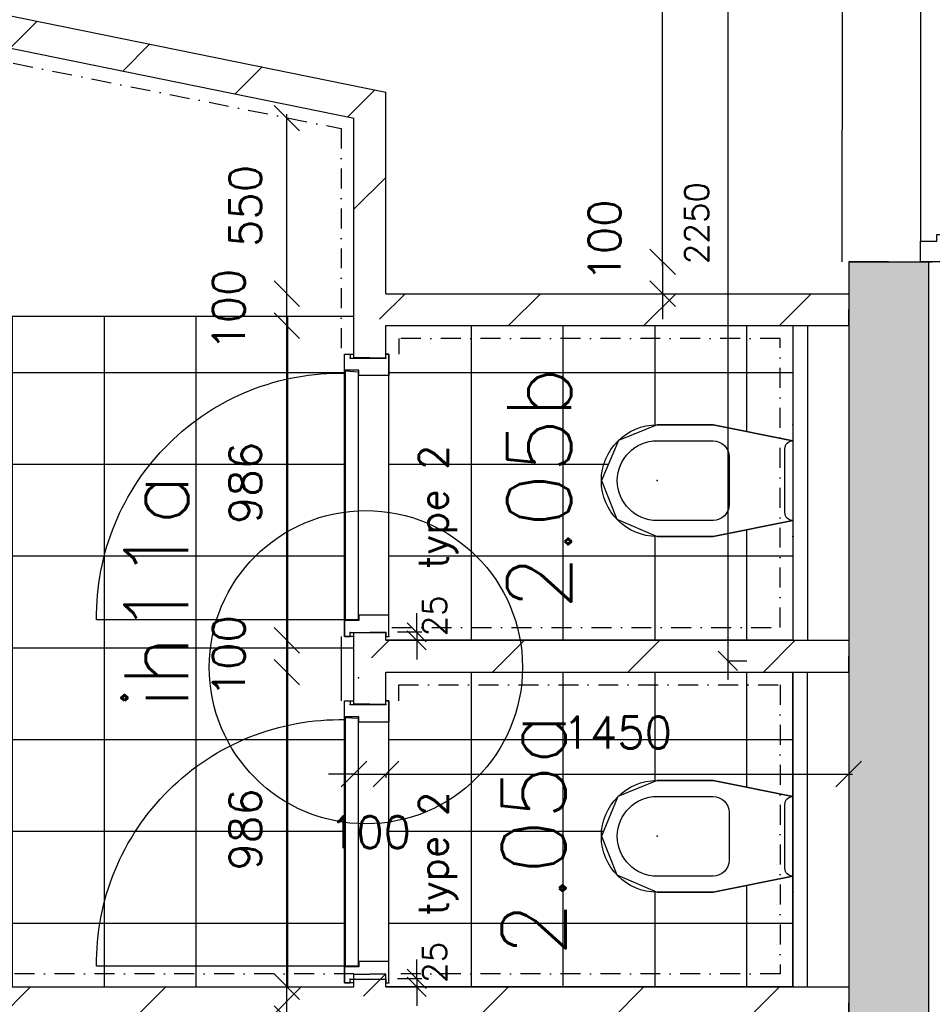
# Model space of a CAD drawing. Extents: x 7198 to 172353, y -998 to 131648.
# Tile 50 of 66: x 38260 to 41119, y 81971 to 85055. Entities that reach past the tile are written whole.
import ezdxf
from ezdxf.enums import TextEntityAlignment as Align

# ---------------------------------------------------------------- set-up
doc = ezdxf.new("R2010")
doc.units = 0
doc.header["$LTSCALE"] = 50
doc.header["$MEASUREMENT"] = 0
doc.header["$PDSIZE"] = -1
doc.linetypes.add('DASHDOT2', pattern=[0.5, 0.25, -0.125, 0, -0.125])
doc.linetypes.add('DIVIDE', pattern=[31.25, 12.5, -6.25, 0, -6.25, 0, -6.25])
doc.layers.get('0').update_dxf_attribs({"linetype": 'CONTINUOUS'})
doc.layers.get('DEFPOINTS').update_dxf_attribs({"linetype": 'CONTINUOUS'})
for name, color, linetype in [('00', 7, 'CONTINUOUS'), ('_DETAILNUMMERS', 4, 'CONTINUOUS'), ('_DETAILNUMMERSTEKST', 4, 'CONTINUOUS'), ('A--A21--_F12--', 7, 'CONTINUOUS'), ('A--A21--_F123-', 9, 'CONTINUOUS'), ('A--A22--_F123-', 9, 'CONTINUOUS'), ('A--L21--', 3, 'CONTINUOUS'), ('A--L21--_F12--', 7, 'CONTINUOUS'), ('A--L22--_F-2--', 7, 'CONTINUOUS'), ('A--L22A2_BINNENWAND', 2, 'CONTINUOUS'), ('A--L31--', 2, 'CONTINUOUS'), ('A--L31A1_BUITENKOZIJN', 1, 'CONTINUOUS'), ('A--L32--_F123-', 1, 'CONTINUOUS'), ('A--L32--_F123-DRAAIR', 7, 'CONTINUOUS'), ('A--L74--', 7, 'CONTINUOUS'), ('A--L74--_F-23-', 7, 'CONTINUOUS'), ('A--M$1A-_F123-', 1, 'CONTINUOUS'), ('A--M1$A-_F123-', 1, 'CONTINUOUS'), ('A--T$1A-_F123-_RNR', 4, 'CONTINUOUS'), ('tegels', 253, 'CONTINUOUS'), ('TEKST_KOZIJNMERK', 2, 'CONTINUOUS'), ('X--LR---_CP', 7, 'CONTINUOUS')]:
    doc.layers.add(name, color=color, linetype=linetype)
doc.styles.add('ALFA-0_25', font='ROMANS')
doc.styles.add('HIEMSTRA', font='romans.shx')
doc.dimstyles.get("Standard").update_dxf_attribs({"dimscale": 40, "dimtxt": 2.5, "dimasz": 2, "dimexe": 0.3, "dimexo": 0.3, "dimgap": 2, "dimtad": 1, "dimdec": 0, "dimzin": 0, "dimdsep": 46, "dimtxsty": 'HIEMSTRA', "dimblk1": 'OBLIQUE', "dimblk2": 'OBLIQUE', "dimsah": 1, "dimcen": -0.09, "dimdle": 0.3, "dimse1": 1, "dimclrd": 2, "dimclre": 2, "dimclrt": 3, "dimadec": 0, "dimazin": 0, "dimtfac": 1, "dimtdec": 4, "dimtofl": 0, "dimtmove": 2, "dimatfit": 3, "dimldrblk": 'OBLIQUE', "dimfxl": 1, "dimtvp": 625, "dimtolj": 1, "dimtzin": 0, "dimarcsym": 0})
doc.dimstyles.new('STANDARD$0', dxfattribs={"dimscale": 50, "dimtxt": 2.5, "dimasz": 2, "dimexe": 2, "dimexo": 0, "dimgap": 2, "dimtad": 1, "dimdec": 0, "dimzin": 0, "dimdsep": 46, "dimtxsty": 'ALFA-0_25', "dimblk1": 'OBLIQUE', "dimblk2": 'OBLIQUE', "dimsah": 1, "dimcen": -3, "dimdle": 2, "dimclrd": 1, "dimclre": 1, "dimclrt": 2, "dimadec": 0, "dimazin": 0, "dimtfac": 0.666667, "dimtofl": 0, "dimtmove": 2, "dimatfit": 3, "dimldrblk": 'OBLIQUE', "dimfxl": 1, "dimtvp": 0.833333, "dimtolj": 1, "dimtzin": 0, "dimarcsym": 0})
pattern_1 = [(45, (-39357.1, -83061.24), (-212.132, 212.132), [])]
pattern_2 = [(45, (-39357.1, -84146.86), (-212.132, 212.132), [])]
pattern_3 = [(45, (-39357.1, -81975.63), (-212.132, 212.132), [])]

# ---------------------------------------------------------------- blocks, each defined once
blk = doc.blocks.new('Q070119-')
at = {"layer": 'X--LR---_CP'}
for p in [(0, 0), (0, 0), (350, 0)]:
    blk.add_point(p, dxfattribs=at)
blk = doc.blocks.new('Q070120-')
at = {"layer": 'X--LR---_CP'}
for p in [(0, 0), (0, 0), (350, 0)]:
    blk.add_point(p, dxfattribs=at)
blk = doc.blocks.new('Q070121-')
at = {"layer": 'X--LR---_CP', "color": 3}
blk.add_point((600, 0), dxfattribs=at)
blk.add_point((600, 0), dxfattribs=at)
blk.add_point((600, 0), dxfattribs=at)
blk = doc.blocks.new('Q070065-')
at = {"layer": 'A--L74--_F-23-', "color": 1, "linetype": 'Continuous'}
for points in [[(125, 0), (175, -250), (175, -425, -1), (-175, -425), (-175, -250), (-125, 0)], [(-125, 0), (125, 0, -0.41), (100, -25), (-100, -25, -0.41), (-125, 0)], [(-75, -200), (75, -200, -0.41), (125, -250), (125, -425, -1), (-125, -425), (-125, -250, -0.41), (-75, -200)]]:
    blk.add_lwpolyline(points, format="xyb", dxfattribs=at)
at = {"layer": 'A--L74--_F-23-', "color": 255}
blk.add_circle((0, 0), 0.0123, dxfattribs=at)
at = {"layer": 'X--LR---_CP'}
for p in [(-125, 0), (-125, 0), (0, -425)]:
    blk.add_point(p, dxfattribs=at)
at = {"layer": 'A--L74--'}
for name, p, rotation in [('Q070120-', (-175, 0), 0.08), ('Q070121-', (0, 0), 270)]:
    blk.add_blockref(name, p, dxfattribs=dict(at, rotation=rotation))
at = {"layer": 'A--L74--', "extrusion": (0, -1, 0)}
blk.add_blockref('Q070119-', (-175, 0), dxfattribs=at)
blk = doc.blocks.new('*U872')
at = {"layer": 'A--A22--_F123-', "linetype": 'Continuous'}
h = blk.add_hatch(dxfattribs=at)
h.set_pattern_fill('ALFALINE', color=256, scale=300, style=0)
h.set_pattern_definition(pattern_1)
h.paths.add_polyline_path([(0, 0), (50, 50), (1500, 50), (1500, 0), (1500, -50), (50, -50)])
at = {"layer": 'A--L22--_F-2--', "color": 3, "linetype": 'Continuous'}
for points in [[(50, 50), (50, 50), (1500, 50), (1500, 0)], [(50, -50), (50, -50), (1500, -50), (1500, 0)]]:
    blk.add_lwpolyline(points, dxfattribs=at)
blk = doc.blocks.new('*U871')
at = {"layer": 'A--A22--_F123-', "linetype": 'Continuous'}
h = blk.add_hatch(dxfattribs=at)
h.set_pattern_fill('ALFALINE', color=256, scale=300, style=0)
h.set_pattern_definition(pattern_2)
h.paths.add_polyline_path([(0, 0), (50, 50), (1500, 50), (1500, 0), (1500, -50), (50, -50)])
at = {"layer": 'A--L22--_F-2--', "color": 3, "linetype": 'Continuous'}
for points in [[(50, 50), (50, 50), (1500, 50), (1500, 0)], [(50, -50), (50, -50), (1500, -50), (1500, 0)]]:
    blk.add_lwpolyline(points, dxfattribs=at)
blk = doc.blocks.new('*U864')
at = {"layer": 'A--A22--_F123-', "linetype": 'Continuous'}
h = blk.add_hatch(dxfattribs=at)
h.set_pattern_fill('ALFALINE', color=256, scale=300, style=0)
h.set_pattern_definition([(45, (-37679.05, -85129.53), (-212.132, 212.132), [])])
h.paths.add_polyline_path([(0, 0), (59, 39), (1728.1, -301), (1678.1, -341.8), (1628.1, -382.7), (39, -59)])
at = {"layer": 'A--L22--_F-2--', "color": 3, "linetype": 'Continuous'}
for points in [[(59, 39), (59, 39), (1728.1, -301), (1728.1, -301)], [(39, -59), (39, -59), (1628.1, -382.7), (1628.1, -382.7)]]:
    blk.add_lwpolyline(points, dxfattribs=at)
blk = doc.blocks.new('*U863')
at = {"layer": 'A--A22--_F123-', "linetype": 'Continuous'}
h = blk.add_hatch(dxfattribs=at)
h.set_pattern_fill('ALFALINE', color=256, scale=300, style=0)
h.set_pattern_definition(pattern_2)
h.paths.add_polyline_path([(0, 0), (-50, 0), (-50, 600), (0, 640.8), (50, 681.7), (50, 50)])
at = {"layer": 'A--L22--_F-2--', "color": 3, "linetype": 'Continuous'}
for points in [[(50, 50), (50, 50), (50, 681.7), (50, 681.7)], [(-50, 0), (-50, 0), (-50, 600), (-50, 600)]]:
    blk.add_lwpolyline(points, dxfattribs=at)
blk = doc.blocks.new('*U862')
at = {"layer": 'A--A22--_F123-', "linetype": 'Continuous'}
h = blk.add_hatch(dxfattribs=at)
h.set_pattern_fill('ALFALINE', color=256, scale=300, style=0)
h.set_pattern_definition([(45, (-39357.1, -83996.48), (-212.132, 212.132), [])])
h.paths.add_polyline_path([(0, 0), (-50, 0), (-50, 150.4), (0, 150.4), (50, 100.4), (50, 0)])
at = {"layer": 'A--L22--_F-2--', "color": 3, "linetype": 'Continuous'}
for points in [[(0, 0), (-50, 0), (-50, 150.4), (-50, 150.4)], [(0, 0), (50, 0), (50, 100.4), (50, 100.4)]]:
    blk.add_lwpolyline(points, dxfattribs=at)
blk = doc.blocks.new('*U861')
at = {"layer": 'A--A22--_F123-', "linetype": 'Continuous'}
h = blk.add_hatch(dxfattribs=at)
h.set_pattern_fill('ALFALINE', color=256, scale=300, style=0)
h.set_pattern_definition([(45, (-39357.1, -82910.86), (-212.132, 212.132), [])])
h.paths.add_polyline_path([(0, 0), (-50, 0), (-50, 150.4), (0, 150.4), (50, 100.4), (50, 0)])
at = {"layer": 'A--L22--_F-2--', "color": 3, "linetype": 'Continuous'}
for points in [[(0, 0), (-50, 0), (-50, 150.4), (-50, 150.4)], [(0, 0), (50, 0), (50, 100.4), (50, 100.4)]]:
    blk.add_lwpolyline(points, dxfattribs=at)
blk = doc.blocks.new('*U860')
at = {"layer": 'A--A22--_F123-', "linetype": 'Continuous'}
h = blk.add_hatch(dxfattribs=at)
h.set_pattern_fill('ALFALINE', color=256, scale=300, style=0)
h.set_pattern_definition(pattern_1)
h.paths.add_polyline_path([(0, 0), (-50, 0), (-50, 74), (0, 74), (50, 74), (50, 50)])
at = {"layer": 'A--L22--_F-2--', "color": 3, "linetype": 'Continuous'}
for points in [[(-50, 0), (-50, 0), (-50, 74), (0, 74)], [(50, 50), (50, 50), (50, 74), (0, 74)]]:
    blk.add_lwpolyline(points, dxfattribs=at)
blk = doc.blocks.new('*U859')
at = {"layer": 'A--A22--_F123-', "linetype": 'Continuous'}
h = blk.add_hatch(dxfattribs=at)
h.set_pattern_fill('ALFALINE', color=256, scale=300, style=0)
h.set_pattern_definition(pattern_3)
h.paths.add_polyline_path([(0, 0), (-50, 50), (-50, 89.2), (0, 89.2), (50, 89.2), (50, 50)])
at = {"layer": 'A--L22--_F-2--', "color": 3, "linetype": 'Continuous'}
for points in [[(-50, 50), (-50, 50), (-50, 89.2), (0, 89.2)], [(50, 50), (50, 50), (50, 89.2), (0, 89.2)]]:
    blk.add_lwpolyline(points, dxfattribs=at)
blk = doc.blocks.new('*U822')
at = {"layer": 'A--A22--_F123-', "linetype": 'Continuous'}
h = blk.add_hatch(dxfattribs=at)
h.set_pattern_fill('ALFALINE', color=256, scale=300, style=0)
h.set_pattern_definition(pattern_3)
h.paths.add_polyline_path([(0, 0), (50, 50), (1500, 50), (1500, 0), (1500, -50), (0, -50)])
at = {"layer": 'A--L22--_F-2--', "color": 3, "linetype": 'Continuous'}
for points in [[(50, 50), (50, 50), (1500, 50), (1500, 0)], [(0, -50), (0, -50), (1500, -50), (1500, 0)]]:
    blk.add_lwpolyline(points, dxfattribs=at)
blk = doc.blocks.new('_OBLIQUE')
at = {"color": 0, "linetype": 'ByBlock'}
blk.add_line((-0.5, -0.5), (0.5, 0.5), dxfattribs=at)
blk = doc.blocks.new('*D108')
at = {"color": 2, "linetype": 'ByBlock', "transparency": 16777216}
for p, q in [((39307.1, 82692), (39227.1, 82692)), ((39307.1, 82692), (39407.1, 82692)), ((39407.1, 82692), (39487.1, 82692)), ((39407.1, 82690.5), (39407.1, 82680))]:
    blk.add_line(p, q, dxfattribs=at)
at = {"layer": 'DEFPOINTS', "color": 0, "linetype": 'ByBlock', "transparency": 16777216}
for p in [(39307.1, 82702.5), (39407.1, 82702.5), (39407.1, 82692)]:
    blk.add_point(p, dxfattribs=at)
at = {"color": 2, "linetype": 'ByBlock', "transparency": 16777216, "xscale": 80, "yscale": 80, "zscale": 80}
blk.add_blockref('_OBLIQUE', (39307.1, 82692), dxfattribs=at)
at = {"color": 2, "linetype": 'ByBlock', "transparency": 16777216, "xscale": 80, "yscale": 80, "zscale": 80, "rotation": 180}
blk.add_blockref('_OBLIQUE', (39407.1, 82692), dxfattribs=at)
at = {"color": 3, "linetype": 'ByBlock', "transparency": 16777216, "insert": (39357.1, 82510), "char_height": 100, "attachment_point": 5, "style": 'HIEMSTRA'}
blk.add_mtext('\\A1;100', dxfattribs=at)
blk = doc.blocks.new('*D109')
at = {"color": 2, "linetype": 'ByBlock', "transparency": 16777216}
for p, q in [((40857.1, 82704.8), (40857.1, 82680)), ((39395.1, 82692), (40869.1, 82692))]:
    blk.add_line(p, q, dxfattribs=at)
at = {"layer": 'DEFPOINTS', "color": 0, "linetype": 'ByBlock', "transparency": 16777216}
for p in [(39407.1, 82716.8), (40857.1, 82716.8), (40857.1, 82692)]:
    blk.add_point(p, dxfattribs=at)
at = {"color": 2, "linetype": 'ByBlock', "transparency": 16777216, "xscale": 80, "yscale": 80, "zscale": 80, "rotation": 180}
blk.add_blockref('_OBLIQUE', (39407.1, 82692), dxfattribs=at)
at = {"color": 2, "linetype": 'ByBlock', "transparency": 16777216, "xscale": 80, "yscale": 80, "zscale": 80}
blk.add_blockref('_OBLIQUE', (40857.1, 82692), dxfattribs=at)
at = {"color": 3, "linetype": 'ByBlock', "transparency": 16777216, "insert": (40132.1, 82822), "char_height": 100, "attachment_point": 5, "style": 'HIEMSTRA'}
blk.add_mtext('\\A1;1450', dxfattribs=at)
blk = doc.blocks.new('*U783')
at = {"layer": 'A--A21--_F123-', "linetype": 'Continuous'}
blk.add_hatch(color=256, dxfattribs=at).paths.add_polyline_path([(0, 0), (125, 0), (125, -7950.4), (0, -7950.4), (-125, -7950.4), (-125, 0)])
at = {"layer": 'A--A21--_F12--', "color": 8}
for points in [[(0, -7950.4), (-125, -7950.4), (0, 0), (-125, 0)], [(0, 0), (125, 0), (0, -7950.4), (125, -7950.4)]]:
    blk.add_solid(points, dxfattribs=at)
at = {"layer": 'A--L21--_F12--', "color": 3, "linetype": 'Continuous'}
for points in [[(0, 0), (-125, 0), (-125, -7950.4), (0, -7950.4)], [(0, 0), (125, 0), (125, -7950.4), (0, -7950.4)]]:
    blk.add_lwpolyline(points, dxfattribs=at)
blk = doc.blocks.new('DR_780TYPE2')
at = {"layer": 'A--L32--_F123-', "color": 1}
blk.add_line((67, 0), (817, 0), dxfattribs=at)
at = {"layer": 'A--L32--_F123-'}
for points in [[(0, 9), (0, 0), (67, 0), (67, 93.8), (50, 93.8), (50, 139), (0, 139), (0, 121), (12, 121), (12, 9), (0, 9)], [(52, 95.6), (52, 135.6), (832, 135.6), (829, 95.6), (52, 95.6)], [(884, 9), (884, 0), (817, 0), (817, 93.8), (834, 93.8), (834, 139), (884, 139), (884, 121), (872, 121), (872, 9), (884, 9)]]:
    blk.add_lwpolyline(points, close=True, dxfattribs=at)
at = {"layer": 'A--L32--_F123-DRAAIR', "color": 1}
blk.add_lwpolyline([(52, 135.6), (52, 915.6, -0.423925), (824.9, 135.8)], format="xyb", dxfattribs=at)
at = {"layer": 'X--LR---_CP', "color": 1}
for p in [(12, 121), (12, 9)]:
    blk.add_point(p, dxfattribs=at)
at = {"layer": 'X--LR---_CP', "color": 2}
for p in [(872, 121), (872, 9)]:
    blk.add_point(p, dxfattribs=at)
at = {"layer": 'X--LR---_CP'}
blk.add_point((0, 0), dxfattribs=at)
blk = doc.blocks.new('*U768')
at = {"layer": 'A--A22--_F123-', "linetype": 'Continuous'}
h = blk.add_hatch(dxfattribs=at)
h.set_pattern_fill('ALFALINE', color=256, scale=300, style=0)
h.set_pattern_definition([(45, (-37036.6, -81975.63), (-212.132, 212.132), [])])
h.paths.add_polyline_path([(0, 0), (61.2, 50), (2270.5, 50), (2320.5, 0), (2320.5, -50), (40.8, -50)])
at = {"layer": 'A--L22--_F-2--', "color": 3, "linetype": 'Continuous'}
for points in [[(61.2, 50), (61.2, 50), (2270.5, 50), (2270.5, 50)], [(40.8, -50), (40.8, -50), (2320.5, -50), (2320.5, -50)]]:
    blk.add_lwpolyline(points, dxfattribs=at)
blk = doc.blocks.new('*D195')
at = {"color": 2, "linetype": 'ByBlock', "transparency": 16777216}
for p, q in [((39096.6, 82025.6), (39096.6, 82105.6)), ((39096.6, 81925.6), (39096.6, 82025.6)), ((39096.6, 81925.6), (39096.6, 81845.6))]:
    blk.add_line(p, q, dxfattribs=at)
at = {"layer": 'DEFPOINTS', "color": 0, "linetype": 'ByBlock', "transparency": 16777216}
for p in [(39096.6, 82025.6), (39096.6, 82025.6), (39096.6, 81925.6)]:
    blk.add_point(p, dxfattribs=at)
at = {"color": 2, "linetype": 'ByBlock', "transparency": 16777216, "xscale": 80, "yscale": 80, "zscale": 80}
for p, rotation in [((39096.6, 82025.6), 270), ((39096.6, 81925.6), 90)]:
    blk.add_blockref('_OBLIQUE', p, dxfattribs=dict(at, rotation=rotation))
at = {"color": 3, "linetype": 'ByBlock', "transparency": 16777216, "insert": (38914.6, 81765.6), "char_height": 100, "attachment_point": 5, "rotation": 90, "style": 'HIEMSTRA'}
blk.add_mtext('\\A1;100', dxfattribs=at)
blk = doc.blocks.new('*D197')
at = {"color": 2, "linetype": 'ByBlock', "transparency": 16777216}
blk.add_line((39096.6, 82013.6), (39096.6, 83023.2), dxfattribs=at)
at = {"layer": 'DEFPOINTS', "color": 0, "linetype": 'ByBlock', "transparency": 16777216}
for p in [(39096.6, 83011.2), (39096.6, 83011.2), (39096.6, 82025.6)]:
    blk.add_point(p, dxfattribs=at)
at = {"color": 2, "linetype": 'ByBlock', "transparency": 16777216, "xscale": 80, "yscale": 80, "zscale": 80}
for p, rotation in [((39096.6, 83011.2), 90), ((39096.6, 82025.6), 270)]:
    blk.add_blockref('_OBLIQUE', p, dxfattribs=dict(at, rotation=rotation))
at = {"color": 3, "linetype": 'ByBlock', "transparency": 16777216, "insert": (38966.6, 82518.4), "char_height": 100, "attachment_point": 5, "rotation": 90, "style": 'HIEMSTRA'}
blk.add_mtext('\\A1;986', dxfattribs=at)
blk = doc.blocks.new('*D198')
at = {"color": 2, "linetype": 'ByBlock', "transparency": 16777216}
for p, q in [((39096.6, 83111.2), (39096.6, 83191.2)), ((39096.6, 83011.2), (39096.6, 83111.2)), ((39096.6, 83011.2), (39096.6, 82931.2))]:
    blk.add_line(p, q, dxfattribs=at)
at = {"layer": 'DEFPOINTS', "color": 0, "linetype": 'ByBlock', "transparency": 16777216}
for p in [(39096.6, 83111.2), (39096.6, 83111.2), (39096.6, 83011.2)]:
    blk.add_point(p, dxfattribs=at)
at = {"color": 2, "linetype": 'ByBlock', "transparency": 16777216, "xscale": 80, "yscale": 80, "zscale": 80}
for p, rotation in [((39096.6, 83111.2), 270), ((39096.6, 83011.2), 90)]:
    blk.add_blockref('_OBLIQUE', p, dxfattribs=dict(at, rotation=rotation))
at = {"color": 3, "linetype": 'ByBlock', "transparency": 16777216, "insert": (38914.6, 83061.2), "char_height": 100, "attachment_point": 5, "rotation": 90, "style": 'HIEMSTRA'}
blk.add_mtext('\\A1;100', dxfattribs=at)
blk = doc.blocks.new('*D199')
at = {"color": 2, "linetype": 'ByBlock', "transparency": 16777216}
blk.add_line((39096.6, 83099.2), (39096.6, 84108.9), dxfattribs=at)
at = {"layer": 'DEFPOINTS', "color": 0, "linetype": 'ByBlock', "transparency": 16777216}
for p in [(39096.6, 84096.9), (39096.6, 84096.9), (39096.6, 83111.2)]:
    blk.add_point(p, dxfattribs=at)
at = {"color": 2, "linetype": 'ByBlock', "transparency": 16777216, "xscale": 80, "yscale": 80, "zscale": 80}
for p, rotation in [((39096.6, 84096.9), 90), ((39096.6, 83111.2), 270)]:
    blk.add_blockref('_OBLIQUE', p, dxfattribs=dict(at, rotation=rotation))
at = {"color": 3, "linetype": 'ByBlock', "transparency": 16777216, "insert": (38966.6, 83604.1), "char_height": 100, "attachment_point": 5, "rotation": 90, "style": 'HIEMSTRA'}
blk.add_mtext('\\A1;986', dxfattribs=at)
blk = doc.blocks.new('*D200')
at = {"color": 2, "linetype": 'ByBlock', "transparency": 16777216}
for p, q in [((39096.6, 84196.9), (39096.6, 84276.9)), ((39096.6, 84096.9), (39096.6, 84196.9)), ((39096.6, 84096.9), (39096.6, 84016.9))]:
    blk.add_line(p, q, dxfattribs=at)
at = {"layer": 'DEFPOINTS', "color": 0, "linetype": 'ByBlock', "transparency": 16777216}
for p in [(39096.6, 84196.9), (39096.6, 84196.9), (39096.6, 84096.9)]:
    blk.add_point(p, dxfattribs=at)
at = {"color": 2, "linetype": 'ByBlock', "transparency": 16777216, "xscale": 80, "yscale": 80, "zscale": 80}
for p, rotation in [((39096.6, 84196.9), 270), ((39096.6, 84096.9), 90)]:
    blk.add_blockref('_OBLIQUE', p, dxfattribs=dict(at, rotation=rotation))
at = {"color": 3, "linetype": 'ByBlock', "transparency": 16777216, "insert": (38914.6, 84146.9), "char_height": 100, "attachment_point": 5, "rotation": 90, "style": 'HIEMSTRA'}
blk.add_mtext('\\A1;100', dxfattribs=at)
blk = doc.blocks.new('*D201')
at = {"color": 2, "linetype": 'ByBlock', "transparency": 16777216}
blk.add_line((39096.6, 84184.9), (39096.6, 84758.9), dxfattribs=at)
at = {"layer": 'DEFPOINTS', "color": 0, "linetype": 'ByBlock', "transparency": 16777216}
for p in [(39096.6, 84746.9), (39096.6, 84746.9), (39096.6, 84196.9)]:
    blk.add_point(p, dxfattribs=at)
at = {"color": 2, "linetype": 'ByBlock', "transparency": 16777216, "xscale": 80, "yscale": 80, "zscale": 80}
for p, rotation in [((39096.6, 84746.9), 90), ((39096.6, 84196.9), 270)]:
    blk.add_blockref('_OBLIQUE', p, dxfattribs=dict(at, rotation=rotation))
at = {"color": 3, "linetype": 'ByBlock', "transparency": 16777216, "insert": (38966.6, 84471.9), "char_height": 100, "attachment_point": 5, "rotation": 90, "style": 'HIEMSTRA'}
blk.add_mtext('\\A1;550', dxfattribs=at)
blk = doc.blocks.new('*D250')
at = {"color": 2, "linetype": 'ByBlock', "transparency": 16777216}
for p, q in [((40746.9, 87946.9), (40745.2, 87946.9)), ((40757.2, 84284.9), (40757.2, 87958.9))]:
    blk.add_line(p, q, dxfattribs=at)
at = {"layer": 'DEFPOINTS', "color": 0, "linetype": 'ByBlock', "transparency": 16777216}
for p in [(40757.2, 87946.9), (40758.9, 87946.9), (40758.9, 84296.9)]:
    blk.add_point(p, dxfattribs=at)
at = {"color": 2, "linetype": 'ByBlock', "transparency": 16777216, "xscale": 80, "yscale": 80, "zscale": 80}
for p, rotation in [((40757.2, 87946.9), 90), ((40757.2, 84296.9), 270)]:
    blk.add_blockref('_OBLIQUE', p, dxfattribs=dict(at, rotation=rotation))
at = {"color": 3, "linetype": 'ByBlock', "transparency": 16777216, "insert": (40627.2, 86121.9), "char_height": 100, "attachment_point": 5, "rotation": 90, "style": 'HIEMSTRA'}
blk.add_mtext('\\A1;3650', dxfattribs=at)
blk = doc.blocks.new('*D251')
at = {"color": 2, "linetype": 'ByBlock', "transparency": 16777216}
for p, q in [((40757.2, 84296.9), (40757.2, 84376.9)), ((40757.2, 84296.9), (40757.2, 84196.9)), ((40757.2, 84196.9), (40757.2, 84116.9))]:
    blk.add_line(p, q, dxfattribs=at)
at = {"layer": 'DEFPOINTS', "color": 0, "linetype": 'ByBlock', "transparency": 16777216}
for p in [(40757.2, 84296.9), (40757.2, 84196.9), (40757.2, 84196.9)]:
    blk.add_point(p, dxfattribs=at)
at = {"color": 2, "linetype": 'ByBlock', "transparency": 16777216, "xscale": 80, "yscale": 80, "zscale": 80}
for p, rotation in [((40757.2, 84296.9), 270), ((40757.2, 84196.9), 90)]:
    blk.add_blockref('_OBLIQUE', p, dxfattribs=dict(at, rotation=rotation))
at = {"color": 3, "linetype": 'ByBlock', "transparency": 16777216, "insert": (40575.2, 84363.5), "char_height": 100, "attachment_point": 5, "rotation": 90, "style": 'HIEMSTRA'}
blk.add_mtext('\\A1;100', dxfattribs=at)
blk = doc.blocks.new('*D389')
at = {"color": 1, "linetype": 'ByBlock', "transparency": 16777216}
for p, q in [((40478.2, 85356.7), (40478.2, 82986.9)), ((40478.2, 85296.7), (40418.2, 85296.7)), ((40478.2, 83046.9), (40538.2, 83046.9))]:
    blk.add_line(p, q, dxfattribs=at)
at = {"layer": 'DEFPOINTS', "color": 0, "linetype": 'ByBlock', "transparency": 16777216}
for p in [(40478.2, 85296.7), (40478.2, 83046.9), (40478.2, 83046.9)]:
    blk.add_point(p, dxfattribs=at)
at = {"color": 1, "linetype": 'ByBlock', "transparency": 16777216, "xscale": 60, "yscale": 60, "zscale": 60}
for p, rotation in [((40478.2, 85296.7), 90), ((40478.2, 83046.9), 270)]:
    blk.add_blockref('_OBLIQUE', p, dxfattribs=dict(at, rotation=rotation))
at = {"color": 2, "linetype": 'ByBlock', "transparency": 16777216, "insert": (40380.6, 84418.2), "char_height": 75, "attachment_point": 5, "rotation": 90, "style": 'ALFA-0_25'}
blk.add_mtext('\\A1;2250', dxfattribs=at)
blk = doc.blocks.new('*D426')
at = {"color": 1, "linetype": 'ByBlock', "transparency": 16777216}
for p, q in [((39503.5, 83136.2), (39503.5, 83196.2)), ((39519.3, 83136.2), (39443.5, 83136.2)), ((39503.5, 83136.2), (39503.5, 83111.2)), ((39519.3, 83111.2), (39443.5, 83111.2)), ((39503.5, 83111.2), (39503.5, 83051.2))]:
    blk.add_line(p, q, dxfattribs=at)
at = {"layer": 'DEFPOINTS', "color": 0, "linetype": 'ByBlock', "transparency": 16777216}
for p in [(39519.3, 83136.2), (39503.5, 83111.2), (39519.3, 83111.2)]:
    blk.add_point(p, dxfattribs=at)
at = {"color": 1, "linetype": 'ByBlock', "transparency": 16777216, "xscale": 60, "yscale": 60, "zscale": 60}
for p, rotation in [((39503.5, 83136.2), 270), ((39503.5, 83111.2), 90)]:
    blk.add_blockref('_OBLIQUE', p, dxfattribs=dict(at, rotation=rotation))
at = {"color": 2, "linetype": 'ByBlock', "transparency": 16777216, "insert": (39559.8, 83187.6), "char_height": 75, "attachment_point": 5, "rotation": 90, "style": 'ALFA-0_25'}
blk.add_mtext('\\A1;25', dxfattribs=at)
blk = doc.blocks.new('*D430')
at = {"color": 1, "linetype": 'ByBlock', "transparency": 16777216}
for p, q in [((39503.5, 82050.6), (39503.5, 82110.6)), ((39519.3, 82050.6), (39443.5, 82050.6)), ((39519.3, 82025.6), (39443.5, 82025.6)), ((39503.5, 82050.6), (39503.5, 82025.6)), ((39503.5, 82025.6), (39503.5, 81965.6))]:
    blk.add_line(p, q, dxfattribs=at)
at = {"layer": 'DEFPOINTS', "color": 0, "linetype": 'ByBlock', "transparency": 16777216}
for p in [(39503.5, 82025.6), (39519.3, 82050.6), (39519.3, 82025.6)]:
    blk.add_point(p, dxfattribs=at)
at = {"color": 1, "linetype": 'ByBlock', "transparency": 16777216, "xscale": 60, "yscale": 60, "zscale": 60}
for p, rotation in [((39503.5, 82050.6), 270), ((39503.5, 82025.6), 90)]:
    blk.add_blockref('_OBLIQUE', p, dxfattribs=dict(at, rotation=rotation))
at = {"color": 2, "linetype": 'ByBlock', "transparency": 16777216, "insert": (39559.8, 82101.9), "char_height": 75, "attachment_point": 5, "rotation": 90, "style": 'ALFA-0_25'}
blk.add_mtext('\\A1;25', dxfattribs=at)
blk = doc.blocks.new('DETAILNR')
at = {"layer": '_DETAILNUMMERS'}
blk.add_circle((32.9, -23.2), 490.7, dxfattribs=at)
at = {"layer": 'X--LR---_CP'}
blk.add_point((0, 0), dxfattribs=at)
at = {"layer": '_DETAILNUMMERSTEKST', "style": 'ALFA-0_25'}
blk.add_attdef('DETAILNR', text='', height=200, rotation=90, dxfattribs=at).set_placement((-618.4, 223.8), align=Align.RIGHT)

msp = doc.modelspace()

# ---------------------------------------------------------------- hatches: boundary and pattern name
at = {"layer": 'tegels'}
h = msp.add_hatch(dxfattribs=at)
h.set_pattern_fill('NET', color=256, scale=2300, style=0)
h.paths.add_polyline_path([(37525.7, 84126.2), (37420.7, 83611), (37441.4, 83606.9), (37244.9, 82642.7), (37224.4, 82646.9), (37097.8, 82025.6), (39307.1, 82025.6), (39307.1, 82038), (39277.1, 82038), (39277.1, 82921.6), (39307.1, 82921.6), (39307.1, 83122.9), (39277.1, 83123.2), (39277.1, 84007.2), (39307.1, 84007.2), (39307.1, 84125.6)])
h = msp.add_hatch(dxfattribs=at)
h.set_pattern_fill('NET', color=256, scale=2300, style=0)
h.paths.add_polyline_path([(39416.1, 84007.2), (39407.1, 84007.2), (39407.1, 84096.9), (40682.1, 84096.9), (40682.1, 83736.2), (40432.1, 83786.2), (40257.1, 83786.2), (40135.8, 83737.4), (40082.1, 83611.2), (40130.7, 83490.3), (40257.1, 83436.2), (40432.1, 83436.2), (40682.1, 83486.2), (40682.1, 83111.2), (39407.1, 83111.2), (39407.1, 83123.2), (39416.1, 83123.2)])
h = msp.add_hatch(dxfattribs=at)
h.set_pattern_fill('NET', color=256, scale=2300, style=0)
h.paths.add_polyline_path([(39416.1, 82921.6), (39407.1, 82921.6), (39407.1, 83011.2), (40682.1, 83011.2), (40682.1, 82621.9), (40432.1, 82671.9), (40257.1, 82671.9), (40134, 82621.2), (40082.1, 82496.9), (40130.7, 82375.8), (40257.1, 82321.9), (40432.1, 82321.9), (40682.1, 82371.9), (40682.1, 82025.6), (39407.1, 82025.6), (39407.1, 82037.6), (39416.1, 82037.6)])

# ---------------------------------------------------------------- linework, layer by layer
msp.add_line((40857.1, 84296.9), (41118.6, 84296.9))
at = {"layer": 'A--L21--'}
for points in [[(39307.1, 83111.2), (39307.1, 83111.2)], [(39307.1, 83011.2), (39307.1, 83011.2)]]:
    msp.add_lwpolyline(points, dxfattribs=at)
at = {"layer": 'A--L22A2_BINNENWAND'}
msp.add_line((40837.3, 87946.9), (40835.9, 84296.9), dxfattribs=at)
at = {"layer": 'A--L31--', "color": 2, "linetype": 'Continuous'}
msp.add_lwpolyline([(41082.1, 84296.9), (41082.1, 84361.8), (41133.1, 84361.8), (41133.1, 84382.8), (41232.1, 84382.8), (41232.1, 84309.8), (41217.1, 84309.8), (41217.1, 84287.8), (41178.1, 84287.9), (41178.1, 84296.9)], close=True, dxfattribs=at)
at = {"layer": 'A--L31A1_BUITENKOZIJN'}
msp.add_line((41083.1, 87946.9), (41082.1, 84361.8), dxfattribs=at)
at = {"layer": 'A--L74--'}
for points in [[(37525.7, 84126.2), (39307.1, 84125.6)], [(40682.1, 84096.9), (40682.1, 83111.2)], [(40728.1, 84096.9), (40728.1, 83111.2)], [(40682.1, 82025.6), (40682.1, 83011.2)], [(40728.1, 82025.6), (40728.1, 83011.2)]]:
    msp.add_lwpolyline(points, dxfattribs=at)
at = {"layer": 'tegels', "color": 3, "linetype": 'DASHDOT2', "ltscale": 5}
for points in [[(37459.2, 83596), (37748.6, 85016.4), (39267.1, 84714.2), (39267.1, 84007.2)], [(39425.4, 83151.2), (40642.1, 83151.2), (40642.1, 84056.9), (39447.1, 84056.9), (39447.1, 84007.2)], [(39447.1, 82921.6), (39447.1, 82971.2), (40642.1, 82971.2), (40642.1, 82065.6), (39407.1, 82065.6)], [(39307.1, 82065.6), (37147.5, 82065.6), (37262.9, 82632)]]:
    msp.add_lwpolyline(points, dxfattribs=at)
at = {"layer": 'tegels'}
for points in [[(37525.7, 84126.2), (37420.7, 83611), (37441.4, 83606.9), (37244.9, 82642.7), (37224.4, 82646.9), (37097.8, 82025.6), (39307.1, 82025.6), (39307.1, 82038), (39277.1, 82038), (39277.1, 82921.6), (39307.1, 82921.6), (39307.1, 83122.9), (39277.1, 83123.2), (39277.1, 84007.2), (39307.1, 84007.2), (39307.1, 84125.6), (39307.1, 84125.6)], [(39416.1, 84007.2), (39407.1, 84007.2), (39407.1, 84096.9), (40682.1, 84096.9), (40682.1, 83736.2), (40432.1, 83786.2), (40257.1, 83786.2), (40135.8, 83737.4), (40082.1, 83611.2), (40130.7, 83490.3), (40257.1, 83436.2), (40432.1, 83436.2), (40682.1, 83486.2), (40682.1, 83111.2), (39407.1, 83111.2), (39407.1, 83123.2), (39416.1, 83123.2)], [(39416.1, 82921.6), (39407.1, 82921.6), (39407.1, 83011.2), (40682.1, 83011.2), (40682.1, 82621.9), (40432.1, 82671.9), (40257.1, 82671.9), (40134, 82621.2), (40082.1, 82496.9), (40130.7, 82375.8), (40257.1, 82321.9), (40432.1, 82321.9), (40682.1, 82371.9), (40682.1, 82025.6), (39407.1, 82025.6), (39407.1, 82037.6), (39416.1, 82037.6)]]:
    msp.add_lwpolyline(points, close=True, dxfattribs=at)
at = {"layer": 'tegels', "color": 3, "linetype": 'DIVIDE', "ltscale": 5}
msp.add_lwpolyline([(39267.1, 83122.9), (39267.1, 82921.6)], dxfattribs=at)
at = {"layer": 'X--LR---_CP', "linetype": 'Continuous'}
msp.add_point((41082.1, 84296.9), dxfattribs=at)

# ---------------------------------------------------------------- block references
at = {"layer": '00', "linetype": 'Continuous'}
ref = msp.add_blockref('DETAILNR', (39321.1, 82993.8), dxfattribs=dict(at, rotation=90))
ref.add_attrib('DETAILNR', 'ih11a', dxfattribs={"layer": '_DETAILNUMMERSTEKST', "height": 200, "rotation": 90, "style": 'ALFA-0_25'}).set_placement((38787.9, 83633.6), align=Align.RIGHT)
at = {"layer": 'A--L21--', "linetype": 'Continuous'}
for name, p in [('*U864', (37679.1, 85129.5)), ('*U863', (39357.1, 84146.9)), ('*U783', (40982.1, 84296.9)), ('*U871', (39357.1, 84146.9)), ('*U862', (39357.1, 83996.5)), ('*U860', (39357.1, 83061.2)), ('*U872', (39357.1, 83061.2)), ('*U861', (39357.1, 82910.9)), ('*U859', (39357.1, 81975.6)), ('*U768', (37036.6, 81975.6)), ('*U822', (39357.1, 81975.6))]:
    msp.add_blockref(name, p, dxfattribs=at)
at = {"layer": 'A--L31--', "linetype": 'Continuous', "rotation": 90}
for p in [(39416.1, 83123.2), (39416.1, 82037.6)]:
    msp.add_blockref('DR_780TYPE2', p, dxfattribs=at)
at = {"layer": 'A--L74--', "rotation": 270}
for p in [(40682.1, 83611.2), (40682.1, 82496.9)]:
    msp.add_blockref('Q070065-', p, dxfattribs=at)

# ---------------------------------------------------------------- texts
at = {"layer": 'A--T$1A-_F123-_RNR', "style": 'ALFA-0_25'}
for s, p in [('2.05b', (39987.2, 83206.2)), ('2.05a', (39969.9, 82120.5))]:
    msp.add_text(s, height=200, rotation=90, dxfattribs=at).set_placement(p)
at = {"layer": 'TEKST_KOZIJNMERK', "style": 'HIEMSTRA'}
for p in [(39600.7, 83333.3), (39600.7, 82247.7)]:
    msp.add_text('type 2', height=90, rotation=90, dxfattribs=at).set_placement(p)

# ---------------------------------------------------------------- dimensions: what is measured, and where the dimension line sits
at = {"layer": 'A--M$1A-_F123-', "linetype": 'Continuous'}
dim = msp.add_linear_dim(base=(40274.1, 87946.9), p1=(40275.9, 84296.9), p2=(40275.9, 87946.9), angle=90, dimstyle='Standard', dxfattribs=at)
dim.commit()
dim.dimension.update_dxf_attribs({"geometry": '*D250', "text_midpoint": (40144.1, 86121.9), "insert": (-483.1, 0)})
dim = msp.add_linear_dim(base=(40478.2, 83046.9), p1=(40478.2, 85296.7), p2=(40478.2, 83046.9), angle=90, dimstyle='STANDARD$0', override={"dimscale": 30, "dimclrd": 1, "dimclre": 1, "dimclrt": 2}, dxfattribs=at)
dim.commit()
dim.dimension.update_dxf_attribs({"geometry": '*D389', "text_midpoint": (40380.6, 84418.2), "dimtype": 160})
for base, p1, p2, picture, middle in [((39096.6, 84746.9), (39096.6, 84196.9), (39096.6, 84746.9), '*D201', (38966.6, 84471.9)), ((39096.6, 84196.9), (39096.6, 84096.9), (39096.6, 84196.9), '*D200', (38914.6, 84146.9)), ((39096.6, 84096.9), (39096.6, 83111.2), (39096.6, 84096.9), '*D199', (38966.6, 83604.1)), ((39096.6, 83111.2), (39096.6, 83011.2), (39096.6, 83111.2), '*D198', (38914.6, 83061.2)), ((39096.6, 83011.2), (39096.6, 82025.6), (39096.6, 83011.2), '*D197', (38966.6, 82518.4))]:
    dim = msp.add_linear_dim(base=base, p1=p1, p2=p2, angle=90, dimstyle='Standard', dxfattribs=at)
    dim.commit()
    dim.dimension.update_dxf_attribs({"geometry": picture, "text_midpoint": middle})
dim = msp.add_linear_dim(base=(40274.1, 84196.9), p1=(40274.1, 84296.9), p2=(40274.1, 84196.9), angle=90, dimstyle='Standard', dxfattribs=at)
dim.commit()
dim.dimension.update_dxf_attribs({"geometry": '*D251', "text_midpoint": (40092.1, 84363.5), "dimtype": 160, "insert": (-483.1, 0)})
at = {"layer": 'A--M$1A-_F123-'}
for base, p1, p2, picture, middle in [((40857.1, 82692), (39407.1, 82716.8), (40857.1, 82716.8), '*D109', (40132.1, 82822)), ((39407.1, 82692), (39307.1, 82702.5), (39407.1, 82702.5), '*D108', (39357.1, 82510))]:
    dim = msp.add_linear_dim(base=base, p1=p1, p2=p2, dimstyle='Standard', dxfattribs=at)
    dim.commit()
    dim.dimension.update_dxf_attribs({"geometry": picture, "text_midpoint": middle})
at = {"layer": 'A--M$1A-_F123-', "linetype": 'Continuous'}
dim = msp.add_linear_dim(base=(39096.6, 82025.6), p1=(39096.6, 81925.6), p2=(39096.6, 82025.6), angle=90, dimstyle='Standard', dxfattribs=at)
dim.commit()
dim.dimension.update_dxf_attribs({"geometry": '*D195', "text_midpoint": (38914.6, 81765.6), "dimtype": 160})
at = {"layer": 'A--M1$A-_F123-'}
for base, p1, p2, picture, middle in [((39503.5, 83111.2), (39519.3, 83136.2), (39519.3, 83111.2), '*D426', (39559.8, 83187.6)), ((39503.5, 82025.6), (39519.3, 82050.6), (39519.3, 82025.6), '*D430', (39559.8, 82101.9))]:
    dim = msp.add_linear_dim(base=base, p1=p1, p2=p2, angle=270, dimstyle='STANDARD$0', override={"dimscale": 30, "dimblk1": 'OBLIQUE', "dimblk2": 'OBLIQUE'}, dxfattribs=at)
    dim.commit()
    dim.dimension.update_dxf_attribs({"geometry": picture, "text_midpoint": middle, "dimtype": 161})

doc.saveas('drawing.dxf')
